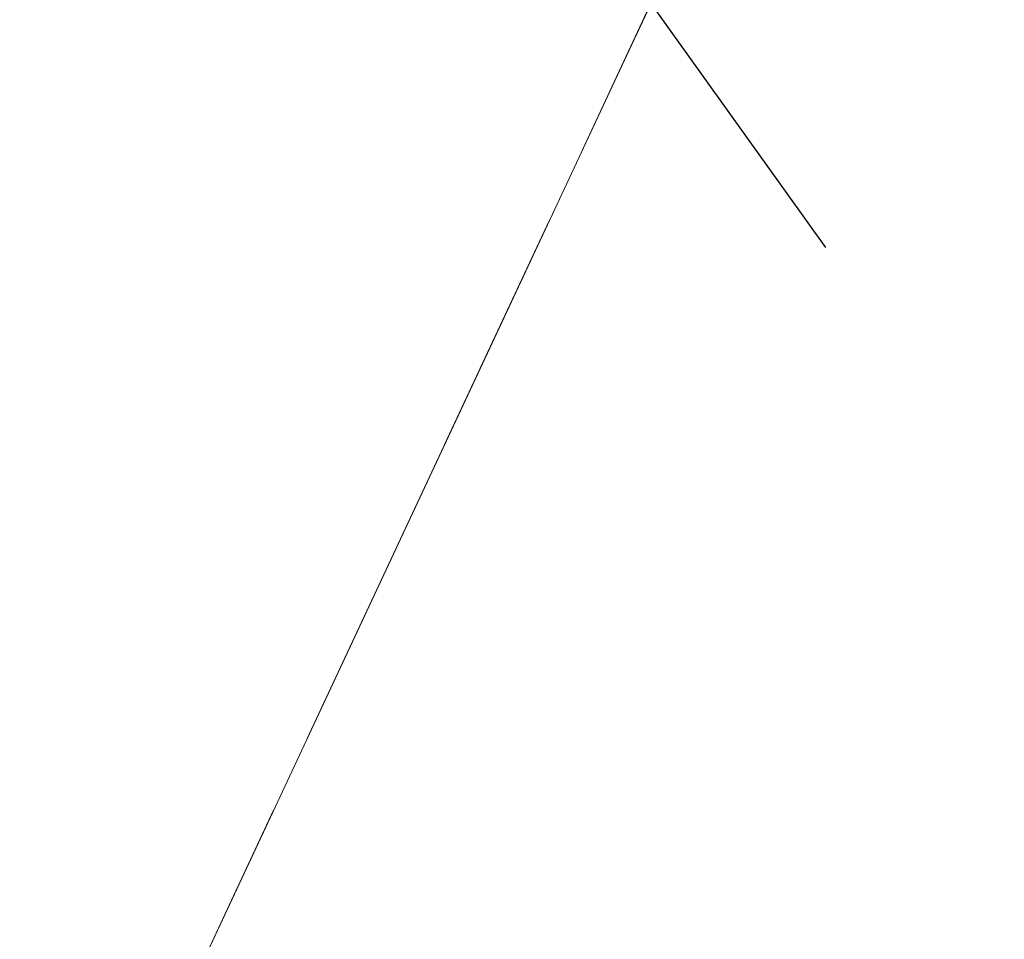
# Model space of a CAD drawing. Header units: metres. Extents: x 7527663 to 7537587, y 5492976 to 5503267.
# Tile 178 of 256: x 7531922.58 to 7531925.61, y 5499211.77 to 5499214.6. Entities that reach past the tile are written whole.
import ezdxf

# ---------------------------------------------------------------- set-up
doc = ezdxf.new("R2010")
doc.units = ezdxf.units.M
for name, pattern in [('1.4_1.4', [2.8, 1.4, -1.4]), ('219-500', [0]), ('egkk-500', [2, 1.5, -0.5]), ('egug-500', [1, 0.5, -0.5])]:
    doc.linetypes.add(name, pattern=pattern)

msp = doc.modelspace()

# ---------------------------------------------------------------- linework, layer by layer
at = {"layer": '217-kontur klasyfikacyjny', "color": 7, "linetype": 'egkk-500', "lineweight": 18, "flags": 128}
msp.add_lwpolyline([(7531960.53, 5499291.65), (7531922.73, 5499210.81)], dxfattribs=at)
at = {"layer": '218-kontur użytku gruntowego', "color": 7, "linetype": 'egug-500', "lineweight": 18, "flags": 128}
for points in [[(7531922.73, 5499210.81), (7531960.53, 5499291.65)], [(7531960.53, 5499291.65), (7531922.73, 5499210.81)]]:
    msp.add_lwpolyline(points, dxfattribs=at)
at = {"layer": '219-działka ewidencyjna', "color": 3, "linetype": '219-500', "lineweight": 18, "flags": 128}
msp.add_lwpolyline([(7531960.53, 5499291.65), (7531922.73, 5499210.81)], dxfattribs=at)
at = {"layer": 'Zakres', "color": 5, "linetype": '1.4_1.4', "lineweight": 25, "flags": 128}
msp.add_lwpolyline([(7532124.99, 5499095.27), (7532172.79, 5499102.15), (7532184.08, 5499102.85), (7532257.45, 5499212.21), (7532297.32, 5499318.75), (7532251.1, 5499375.2), (7532266.63, 5499421.76), (7532325.19, 5499443.99), (7532436.66, 5499434.46), (7532496.09, 5499460.06), (7532569.03, 5499504.92), (7532658.91, 5499535.36), (7532765.1, 5499629.55), (7532839.54, 5499729.38), (7532897.57, 5499726.03), (7532914.35, 5499580.73), (7532869.35, 5499565.87), (7532831.95, 5499526.36), (7532832.66, 5499450.87), (7532910.97, 5499481.91), (7532955.42, 5499424.76), (7532976.59, 5499314.69), (7532989.29, 5499063.52), (7533058.43, 5499054.34), (7533084.54, 5499232.14), (7533132.52, 5499263.19), (7533159.33, 5499162.29), (7533222.83, 5499185.58), (7533273.63, 5499494.61), (7533282.8, 5499659.71), (7532949.07, 5499769.78), (7532949.6, 5499830.63), (7533180.67, 5499875.08), (7533313.14, 5499872.79), (7533346.48, 5499854.97), (7533365.88, 5499791.12), (7533412.8, 5499785.12), (7533438.55, 5499812.29), (7533441.37, 5499875.43), (7533484.15, 5499897.04), (7533545.44, 5499937.17), (7533673.15, 5500017.6), (7533749.35, 5500094.39), (7533777.57, 5500128.79), (7534007.99, 5500175.59), (7534186.85, 5500179.47), (7534240.95, 5500208.22), (7534284.95, 5500255.15), (7534293.51, 5500249.35), (7534333.55, 5500221.86), (7534444.85, 5500195.93), (7534555.8, 5500196.46), (7534726.19, 5500214.1), (7534798.86, 5500232.8), (7534783.69, 5500289.6), (7534724.43, 5500292.77), (7534675.74, 5500276.9), (7534650.34, 5500257.14), (7534584.55, 5500255.2), (7534437.09, 5500254.49), (7534329.85, 5500291.18), (7534209.72, 5500427.53), (7534186.09, 5500404.95), (7534118.71, 5500444.11), (7534096.84, 5500422.24), (7534157.16, 5500379.55), (7534112.09, 5500321.43), (7534083.52, 5500332.02), (7534043.57, 5500300.53), (7534013.23, 5500283.95), (7533949.02, 5500246.91), (7533795.81, 5500207.87), (7533677.21, 5500119.03), (7533651.81, 5500152.19), (7533513.52, 5500049.18), (7533469.74, 5500018.85), (7533450.55, 5500058.88), (7533375.76, 5500093.1), (7533328.13, 5500013.72), (7533295.68, 5500002.08), (7533116.4, 5499970.61), (7533116.29, 5500014.6), (7533002.87, 5500013.02), (7533001.11, 5500035.6), (7532900.57, 5500075.81), (7532885.04, 5500029.6), (7532712.18, 5500081.46), (7532661.91, 5499978.62), (7532746.76, 5499934.35), (7532694.19, 5499808.41), (7532647.27, 5499819.34), (7532626.46, 5499783.36), (7532411.97, 5499873.67), (7532393.63, 5499832.04), (7532579.54, 5499749.14), (7532547.08, 5499703.28), (7532439.13, 5499742.08), (7532115.28, 5499818.64), (7532048.26, 5499841.21), (7531978.41, 5499816.52), (7531963.59, 5499784.06), (7532093.06, 5499751.26), (7532132.92, 5499745.26), (7532316.72, 5499671.18), (7532316.01, 5499623.55), (7531900.09, 5499730.09), (7531891.62, 5499688.81), (7531975.94, 5499629.9), (7531986.52, 5499607.68), (7532283.56, 5499574.16), (7532277.56, 5499495.14), (7532231, 5499475.03), (7532170.67, 5499496.9), (7532189.37, 5499542.41), (7532156.21, 5499552.64), (7532142.1, 5499526.18), (7532081.42, 5499533.24), (7532040.32, 5499476.27), (7531943.04, 5499442.14), (7531945.6, 5499389.31), (7532103.64, 5499422.12), (7532137.71, 5499433.89), (7532185.49, 5499405.89), (7532167.5, 5499347.33), (7532088.47, 5499290.88), (7531966.76, 5499234.08), (7531910.5, 5499234.26), (7531958.36, 5499167.34), (7531985.29, 5499073.39)], close=True, dxfattribs=at)

doc.saveas('drawing.dxf')
